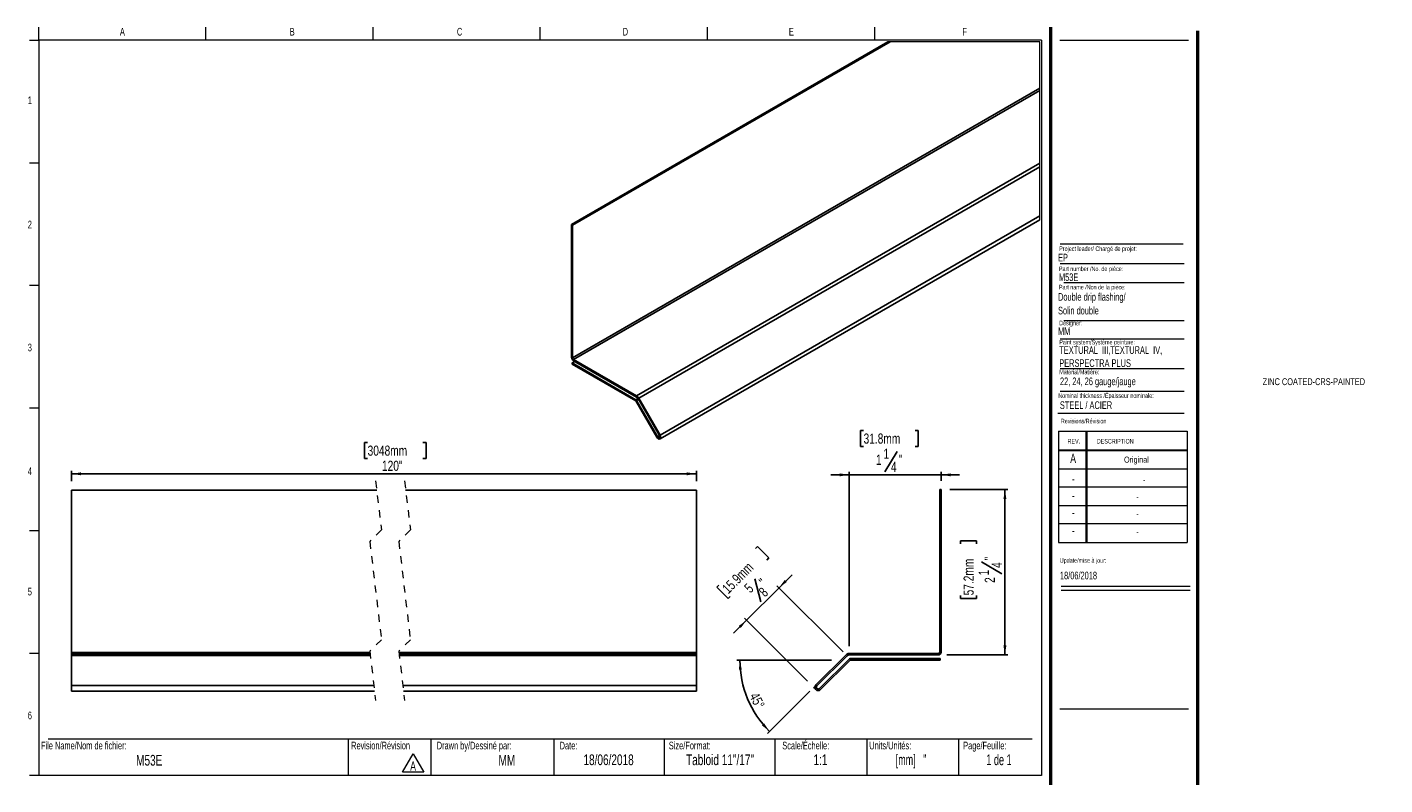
# Model space of a CAD drawing. Header units: inches. Extents: x 0.5 to 18.9, y 0.4 to 10.7.
import ezdxf

# ---------------------------------------------------------------- set-up
doc = ezdxf.new("R2010")
doc.units = ezdxf.units.IN
doc.header["$MEASUREMENT"] = 0
doc.linetypes.add('HIDDEN', pattern=[0.075, 0.05, -0.025])
doc.layers.add('FORMAT', color=7, linetype='Continuous')
doc.styles.add('SLDTEXTSTYLE0', font='TXT', dxfattribs={"width": 0.7})
doc.styles.add('SLDTEXTSTYLE1', font='TXT', dxfattribs={"width": 0.633333})
doc.styles.add('SLDTEXTSTYLE2', font='TXT', dxfattribs={"width": 0.625})
doc.styles.add('SLDTEXTSTYLE3', font='TXT', dxfattribs={"width": 0.75})
doc.dimstyles.new('SLDDIMSTYLE0', dxfattribs={"dimtxt": 0.137795, "dimasz": 0.13, "dimexe": 0, "dimexo": 0.0625, "dimgap": 0.034449, "dimtad": 1, "dimdec": 6, "dimrnd": 1e-09, "dimzin": 12, "dimdsep": 46, "dimlunit": 5, "dimtxsty": 'SLDTEXTSTYLE3', "dimsah": 1, "dimcen": 0.09, "dimadec": 0, "dimazin": 3, "dimtfac": 1, "dimtmove": 0, "dimatfit": 0, "dimfxl": 1, "dimfrac": 2, "dimtolj": 1, "dimtzin": 12, "dimarcsym": 0})
doc.dimstyles.new('SLDDIMSTYLE1', dxfattribs={"dimtxt": 0.137795, "dimasz": 0.13, "dimexe": 0, "dimexo": 0.0625, "dimgap": 0.034449, "dimtad": 1, "dimdec": 6, "dimrnd": 1e-09, "dimzin": 12, "dimdsep": 46, "dimlunit": 5, "dimtxsty": 'SLDTEXTSTYLE3', "dimsah": 1, "dimcen": 0.09, "dimadec": 0, "dimazin": 3, "dimtfac": 1, "dimtofl": 0, "dimtmove": 0, "dimatfit": 3, "dimfxl": 1, "dimfrac": 2, "dimtolj": 1, "dimtzin": 12, "dimarcsym": 0})
doc.dimstyles.new('SLDDIMSTYLE2', dxfattribs={"dimtxt": 0.137795, "dimasz": 0.13, "dimexe": 0, "dimexo": 0.0625, "dimgap": 0.034449, "dimtad": 1, "dimdec": 4, "dimzin": 12, "dimdsep": 46, "dimlunit": 5, "dimtxsty": 'SLDTEXTSTYLE3', "dimsah": 1, "dimcen": 0.09, "dimazin": 3, "dimtfac": 1, "dimtofl": 0, "dimtmove": 0, "dimatfit": 3, "dimfxl": 1, "dimfrac": 2, "dimtolj": 1, "dimtzin": 12, "dimarcsym": 0})
doc.dimstyles.new('SLDDIMSTYLE3', dxfattribs={"dimtxt": 0.137795, "dimasz": 0.13, "dimexe": 0, "dimexo": 0.0625, "dimgap": 0.034449, "dimtad": 1, "dimrnd": 1e-09, "dimzin": 12, "dimdsep": 46, "dimlunit": 5, "dimtxsty": 'SLDTEXTSTYLE3', "dimsah": 1, "dimcen": 0.09, "dimadec": 0, "dimazin": 3, "dimtfac": 1, "dimtofl": 0, "dimtmove": 0, "dimatfit": 3, "dimfxl": 1, "dimfrac": 2, "dimtolj": 1, "dimtzin": 12, "dimarcsym": 0})

# ---------------------------------------------------------------- blocks, each defined once
blk = doc.blocks.new('SW_NOTE_0')
at = {"color": 0, "linetype": 'Continuous', "lineweight": 0}
for p, q in [((-0.096, 0.015), (0.049, 0.266)), ((0.049, 0.266), (0.194, 0.015)), ((0.194, 0.015), (-0.096, 0.015))]:
    blk.add_line(p, q, dxfattribs=at)
at = {"color": 0, "linetype": 'Continuous', "lineweight": 0, "insert": (0.049, 0.161), "char_height": 0.125, "attachment_point": 2, "style": 'SLDTEXTSTYLE0'}
blk.add_mtext('A', dxfattribs=at)
blk = doc.blocks.new('SW_NOTE_1')
at = {"layer": 'FORMAT', "color": 0, "char_height": 0.10417, "attachment_point": 1, "style": 'SLDTEXTSTYLE0'}
for s, insert in [('TEXTURAL  III,TEXTURAL  IV,', (0, 0.134)), ('PERSPECTRA PLUS', (0, -0.044))]:
    blk.add_mtext(s, dxfattribs=dict(at, insert=insert))
blk = doc.blocks.new('_D')
at = {"layer": 'FORMAT'}
for p, q in [((10.364, 3.604), (10.394, 3.634)), ((10.394, 3.634), (10.548, 3.479)), ((10.548, 3.479), (10.519, 3.449)), ((10.358, 3.191), (10.436, 2.88)), ((10.685, 3.072), (10.862, 3.249)), ((9.868, 3.108), (9.839, 3.079)), ((9.839, 3.079), (9.993, 2.924)), ((9.993, 2.924), (10.023, 2.954)), ((10.685, 3.072), (10.243, 2.63)), ((11.555, 2.202), (10.657, 3.1)), ((10.243, 2.63), (10.066, 2.453)), ((11.071, 1.801), (10.215, 2.658))]:
    blk.add_line(p, q, dxfattribs=at)
for points in [[(10.685, 3.072), (10.791, 3.15), (10.763, 3.178)], [(10.243, 2.63), (10.137, 2.552), (10.165, 2.524)]]:
    blk.add_solid(points, dxfattribs=at)
at = {"layer": 'FORMAT', "attachment_point": 1, "rotation": 45, "style": 'SLDTEXTSTYLE3'}
for s, insert, char_height in [('15.9mm', (9.898, 3.079), 0.1378), ('5', (10.199, 3.089), 0.138), ('"', (10.4, 3.176), 0.138), ('8', (10.397, 3.035), 0.138)]:
    blk.add_mtext(s, dxfattribs=dict(at, insert=insert, char_height=char_height))
blk = doc.blocks.new('_D_1')
at = {"layer": 'FORMAT'}
for p, q in [((13.006, 4.408), (13.794, 4.408)), ((13.755, 4.408), (13.755, 2.158)), ((13.151, 3.669), (13.151, 3.711)), ((13.151, 3.711), (13.37, 3.711)), ((13.37, 3.711), (13.37, 3.669)), ((13.439, 3.424), (13.714, 3.259)), ((13.151, 2.968), (13.151, 2.927)), ((13.37, 2.927), (13.37, 2.968)), ((13.151, 2.927), (13.37, 2.927)), ((12.967, 2.158), (13.794, 2.158))]:
    blk.add_line(p, q, dxfattribs=at)
for points in [[(13.755, 4.408), (13.735, 4.278), (13.775, 4.278)], [(13.755, 2.158), (13.775, 2.288), (13.735, 2.288)]]:
    blk.add_solid(points, dxfattribs=at)
at = {"layer": 'FORMAT', "attachment_point": 1, "rotation": 90, "style": 'SLDTEXTSTYLE3'}
for s, insert, char_height in [('57.2mm', (13.193, 2.968), 0.1378), ('"', (13.479, 3.443), 0.138), ('1', (13.399, 3.24), 0.138), ('4', (13.577, 3.341), 0.138), ('2', (13.481, 3.138), 0.138)]:
    blk.add_mtext(s, dxfattribs=dict(at, insert=insert, char_height=char_height))
blk = doc.blocks.new('_D_2')
at = {"layer": 'FORMAT'}
for p, q in [((11.834, 5.21), (11.792, 5.21)), ((11.792, 5.21), (11.792, 4.992)), ((12.534, 5.21), (12.576, 5.21)), ((12.576, 5.21), (12.576, 4.992)), ((11.792, 4.992), (11.834, 4.992)), ((12.576, 4.992), (12.534, 4.992)), ((12.289, 4.923), (12.124, 4.648)), ((11.638, 2.276), (11.638, 4.647)), ((12.888, 4.526), (12.888, 4.647)), ((11.638, 4.607), (11.388, 4.607)), ((12.888, 4.607), (11.638, 4.607)), ((12.888, 4.607), (13.138, 4.607))]:
    blk.add_line(p, q, dxfattribs=at)
for points in [[(11.638, 4.607), (11.508, 4.627), (11.508, 4.587)], [(12.888, 4.607), (13.018, 4.587), (13.018, 4.627)]]:
    blk.add_solid(points, dxfattribs=at)
at = {"layer": 'FORMAT', "attachment_point": 1, "style": 'SLDTEXTSTYLE3'}
for s, insert, char_height in [('31.8mm', (11.834, 5.169), 0.1378), ('1', (12.003, 4.881), 0.138), ('1', (12.105, 4.963), 0.138), ('"', (12.308, 4.883), 0.138), ('4', (12.206, 4.785), 0.138)]:
    blk.add_mtext(s, dxfattribs=dict(at, insert=insert, char_height=char_height))
blk = doc.blocks.new('_D_3')
at = {"layer": 'FORMAT'}
for p, q in [((11.4, 2.088), (10.114, 2.088)), ((11.102, 1.667), (10.527, 1.091))]:
    blk.add_line(p, q, dxfattribs=at)
blk.add_arc((11.524, 2.088), 1.37, 180, 225, dxfattribs=at)
for points in [[(10.153, 2.088), (10.139, 1.957), (10.179, 1.959)], [(10.555, 1.119), (10.482, 1.229), (10.452, 1.202)]]:
    blk.add_solid(points, dxfattribs=at)
at = {"layer": 'FORMAT', "insert": (10.401, 1.663), "char_height": 0.1378, "attachment_point": 1, "rotation": 297.3667, "style": 'SLDTEXTSTYLE3'}
blk.add_mtext('45°', dxfattribs=at)
blk = doc.blocks.new('_D_4')
at = {"layer": 'FORMAT'}
for p, q in [((5.094, 5.046), (5.052, 5.046)), ((5.052, 5.046), (5.052, 4.828)), ((5.846, 5.046), (5.888, 5.046)), ((5.888, 5.046), (5.888, 4.828)), ((5.052, 4.828), (5.094, 4.828)), ((5.888, 4.828), (5.846, 4.828)), ((1.07, 4.519), (1.07, 4.661)), ((1.07, 4.621), (9.562, 4.621)), ((9.562, 4.519), (9.562, 4.661))]:
    blk.add_line(p, q, dxfattribs=at)
for points in [[(1.07, 4.621), (1.2, 4.601), (1.2, 4.641)], [(9.562, 4.621), (9.432, 4.641), (9.432, 4.601)]]:
    blk.add_solid(points, dxfattribs=at)
at = {"layer": 'FORMAT', "char_height": 0.1378, "attachment_point": 1, "style": 'SLDTEXTSTYLE3'}
for s, insert in [('3048mm', (5.094, 5.005)), ('120"', (5.289, 4.799))]:
    blk.add_mtext(s, dxfattribs=dict(at, insert=insert))

msp = doc.modelspace()

# ---------------------------------------------------------------- linework, layer by layer
at = {"color": 7, "linetype": 'Continuous', "lineweight": 18}
for p, q in [((0.6262516, 10.5170732), (0.6262516, 10.6939449)), ((2.8970849, 10.5170732), (2.8970849, 10.6939449)), ((5.1679183, 10.5170732), (5.1679183, 10.6939449)), ((7.4387516, 10.5170732), (7.4387516, 10.6939449)), ((9.7095849, 10.6939449), (9.7095849, 10.5170732)), ((11.9804183, 10.6939449), (11.9804183, 10.5170732)), ((0.5012516, 10.5170732), (0.6262516, 10.5170732)), ((14.2512516, 10.5170732), (0.6262516, 10.5170732)), ((0.6262516, 10.5170732), (0.6262516, 0.5170732)), ((14.2512516, 10.5170732), (14.2512516, 0.5170732)), ((14.5012516, 10.5170732), (16.2512516, 10.5170732)), ((0.5012516, 8.8504065), (0.6262516, 8.8504065)), ((14.5052809, 7.4796461), (16.192868, 7.4796461)), ((14.5578273, 7.2228331), (16.192868, 7.2228331)), ((0.5012516, 7.1837398), (0.6262516, 7.1837398)), ((14.5578273, 6.7072972), (16.192868, 6.7072972)), ((14.5052809, 6.4574028), (16.192868, 6.4574028)), ((14.5052809, 6.0531641), (16.192868, 6.0531641)), ((14.5052809, 5.7453132), (16.192868, 5.7453132)), ((0.5012516, 5.5170732), (0.6262516, 5.5170732)), ((14.4754278, 5.446808), (16.192868, 5.446808)), ((14.4811999, 5.1987495), (16.2311999, 5.1987495)), ((14.4811999, 5.1987495), (14.4811999, 3.6887495)), ((14.8561999, 5.1987495), (14.8561999, 3.6887495)), ((14.8661999, 5.1987495), (14.8661999, 3.6887495)), ((16.2311999, 5.1987495), (16.2311999, 3.6887495)), ((14.4811999, 4.9487495), (16.2311999, 4.9487495)), ((14.4811999, 4.9387495), (16.2311999, 4.9387495)), ((14.4811999, 4.6887495), (16.2311999, 4.6887495)), ((16.2311999, 4.4387495), (14.4811999, 4.4387495)), ((14.4811999, 4.1887495), (16.2311999, 4.1887495)), ((16.2311999, 3.9387495), (14.4811999, 3.9387495)), ((0.5012516, 3.8504065), (0.6262516, 3.8504065)), ((14.4811999, 3.6887495), (16.2311999, 3.6887495)), ((14.5215385, 3.094666), (16.2715385, 3.094666)), ((14.5215385, 3.0386495), (16.2715385, 3.0386495)), ((0.5012516, 2.1837398), (0.6262516, 2.1837398)), ((0.7512516, 1.0170732), (14.1262516, 1.0170732)), ((4.8316802, 1.0170732), (4.8316802, 0.5170732)), ((5.9539324, 1.0170732), (5.9539324, 0.5170732)), ((7.6262516, 1.0170732), (7.6262516, 0.5170732)), ((9.1262516, 1.0170732), (9.1262516, 0.5170732)), ((10.6262516, 1.0170732), (10.6262516, 0.5170732)), ((11.8762516, 1.0170732), (11.8762516, 0.5170732)), ((13.1262516, 1.0170732), (13.1262516, 0.5170732)), ((0.6262516, 0.5170732), (0.5012516, 0.5170732)), ((14.2512516, 0.5170732), (0.6262516, 0.5170732))]:
    msp.add_line(p, q, dxfattribs=at)
at = {"color": 7, "linetype": 'Continuous', "lineweight": 50}
for p, q in [((14.3762516, 10.6939449), (14.3762516, 0.3920732)), ((16.3762516, 0.3920732), (16.3762516, 10.6420732))]:
    msp.add_line(p, q, dxfattribs=at)
at = {"color": 7, "linetype": 'Continuous', "lineweight": 25}
for p, q in [((7.8648119, 8.0116478), (12.165991, 10.4946647)), ((7.8789527, 8.0034838), (12.1942727, 10.4946647)), ((7.8789527, 6.1984135), (14.2305082, 9.8650871)), ((7.8926524, 6.1746913), (14.2305082, 9.8334567)), ((8.7486971, 5.6805078), (14.2305082, 8.8450897)), ((8.7786966, 5.6488375), (14.2305082, 8.7961012)), ((9.0686943, 5.146544), (14.2305082, 8.1263961)), ((7.8648119, 8.0116478), (7.8648119, 6.2065774)), ((7.8648119, 8.0116478), (7.8789527, 8.0034838)), ((7.8789527, 8.0034838), (7.8789527, 6.1984135)), ((9.0686943, 5.0945777), (14.2305082, 8.0744298)), ((7.8749212, 6.1277679), (7.9102804, 6.1481813)), ((7.8749212, 6.1114376), (7.8749212, 6.1277679)), ((8.7399113, 5.6284218), (7.8749212, 6.1277679)), ((8.7399113, 5.6120915), (7.8749212, 6.1114376)), ((7.8926524, 6.1746913), (8.7486971, 5.6805078)), ((7.8926524, 6.158361), (8.7486971, 5.6641752)), ((9.0236951, 5.1205573), (8.7399113, 5.6120915)), ((9.0336965, 5.1263324), (8.749908, 5.6178642)), ((8.7686952, 5.6430648), (9.0586976, 5.140769)), ((8.7786966, 5.6488375), (9.0686943, 5.146544)), ((1.0703359, 4.4004737), (5.2171155, 4.4004737)), ((1.0703359, 4.4004737), (1.0703359, 2.1898438)), ((5.6108179, 4.4004737), (9.5621131, 4.4004737)), ((9.5621131, 4.4004737), (9.5621131, 2.1898438)), ((12.8683702, 4.4082161), (12.8683702, 2.1975862)), ((12.8883702, 4.4082161), (12.8683702, 4.4082161)), ((12.8883702, 4.4082161), (12.8883702, 2.1975862)), ((1.0703359, 2.1898438), (5.1258125, 2.1898438)), ((1.0703359, 2.1898438), (1.0703359, 2.1704737)), ((1.0703359, 2.1704737), (5.1280981, 2.1704737)), ((1.0703359, 2.1704737), (1.0703359, 2.1529001)), ((1.0703359, 2.1529001), (5.1301678, 2.1529001)), ((1.0703359, 2.1529001), (1.0703359, 1.7427782)), ((5.5195102, 2.1898438), (9.5621131, 2.1898438)), ((5.5217958, 2.1704737), (9.5621131, 2.1704737)), ((5.5238703, 2.1529001), (9.5621131, 2.1529001)), ((9.5621131, 2.1898438), (9.5621131, 2.1704737)), ((9.5621131, 2.1704737), (9.5621131, 2.1529001)), ((9.5621131, 2.1529001), (9.5621131, 1.7427782)), ((11.5959438, 2.1606425), (11.1858219, 1.7505205)), ((11.610086, 2.1465003), (11.199964, 1.7363784)), ((11.2353194, 1.7010231), (11.6366545, 2.1023582)), ((11.2494615, 1.6868809), (11.6507966, 2.0882161)), ((12.8490001, 2.1782161), (11.6383702, 2.1782161)), ((12.8490001, 2.1582161), (11.6383702, 2.1582161)), ((11.6507966, 2.1082161), (12.8740744, 2.1082161)), ((11.6507966, 2.0882161), (12.8740744, 2.0882161)), ((12.8740744, 2.0882161), (12.8740744, 2.1082161)), ((1.0703359, 1.7427782), (1.0703359, 1.6659584)), ((1.0703359, 1.7427782), (5.1785556, 1.7427782)), ((1.0703359, 1.6659584), (5.1876183, 1.6659584)), ((5.572258, 1.7427782), (9.5621131, 1.7427782)), ((5.5813207, 1.6659584), (9.5621131, 1.6659584)), ((9.5621131, 1.7427782), (9.5621131, 1.6659584))]:
    msp.add_line(p, q, dxfattribs=at)
at = {"color": 8, "linetype": 'Continuous', "lineweight": 25}
for p, q in [((8.7399113, 5.6284218), (8.7678222, 5.6445361)), ((8.749908, 5.6178642), (8.7749138, 5.6322984)), ((9.0336965, 5.1263324), (9.0586976, 5.1407666))]:
    msp.add_line(p, q, dxfattribs=at)
at = {"color": 7, "linetype": 'HIDDEN', "lineweight": 18}
for p, q in [((5.2023678, 4.5254737), (5.281108, 3.8580851)), ((5.5960686, 4.5254737), (5.6748088, 3.8580851)), ((5.281108, 3.8580851), (5.1236276, 3.7006047)), ((5.1236276, 3.7006047), (5.281108, 2.3658274)), ((5.6748088, 3.8580851), (5.5173284, 3.7006047)), ((5.5173284, 3.7006047), (5.6748088, 2.3658274)), ((5.281108, 2.3658274), (5.1236276, 2.2083471)), ((5.6748088, 2.3658274), (5.5173284, 2.2083471)), ((5.1236276, 2.2083471), (5.2023678, 1.5409584)), ((5.5173284, 2.2083471), (5.5960686, 1.5409584))]:
    msp.add_line(p, q, dxfattribs=at)
at = {"color": 7, "linetype": 'Continuous', "lineweight": 18, "flags": 128}
msp.add_lwpolyline([(14.2305082, 8.0744298), (14.2305082, 8.1263961), (14.2305082, 8.7961012), (14.2305082, 8.8450897), (14.2305082, 9.8334567), (14.2305082, 9.8650871), (14.2305082, 10.4946647), (12.1942727, 10.4946647), (12.165991, 10.4946647)], dxfattribs=at)
at = {"color": 7, "linetype": 'Continuous', "lineweight": 25, "flags": 128}
for points in [[(9.0686943, 5.146544), (9.0755934, 5.1306409), (9.0780151, 5.1151812), (9.0755934, 5.1025187), (9.0686943, 5.09458), (9.0583738, 5.0925737), (9.0461947, 5.096807), (9.0340203, 5.1066324), (9.0236951, 5.1205573)], [(9.0586976, 5.140769), (9.0625273, 5.1319339), (9.0638743, 5.1233452), (9.0625273, 5.1163099), (9.0586976, 5.1119006), (9.0529624, 5.1107859), (9.0461947, 5.1131373), (9.0394317, 5.1185956), (9.0336965, 5.1263324)]]:
    msp.add_lwpolyline(points, dxfattribs=at)
at = {"color": 7, "linetype": 'Continuous', "lineweight": 25}
for centre, radius, start, end in [((7.9252635, 6.2093368), 0.0605146, 182.61351059, 237.39144178), ((7.9086984, 6.1997749), 0.0297768, 182.62045405, 237.39285981), ((8.7246416, 5.6039517), 0.0288435, 28.83875906, 58.03524612), ((8.7028356, 5.6070222), 0.0866222, 28.86398214, 58.03216565), ((8.7181684, 5.6152277), 0.0576876, 28.85205679, 58.04809452), ((11.6383702, 2.1182161), 0.06, 90, 135), ((11.6383702, 2.1182161), 0.04, 90, 135), ((11.6507966, 2.0882161), 0.02, 90, 135), ((12.8490001, 2.1975862), 0.0393701, 270, 360), ((12.8490001, 2.1975862), 0.0193701, 270, 0), ((11.2176417, 1.7187007), 0.045, 135, 315), ((11.2176417, 1.7187007), 0.025, 135, 315)]:
    msp.add_arc(centre, radius, start, end, dxfattribs=at)
at = {"layer": 'FORMAT', "color": 250, "lineweight": 18, "true_color": 0x454545}
msp.add_line((14.5052809, 7.7477891), (16.1756542, 7.7477891), dxfattribs=at)
at = {"layer": 'FORMAT', "lineweight": 18}
for p, q in [((11.1858219, 1.6868809), (11.1547481, 1.7179547)), ((14.5012516, 1.4265536), (16.2512516, 1.4265536))]:
    msp.add_line(p, q, dxfattribs=at)

# ---------------------------------------------------------------- block references
at = {"color": 7, "linetype": 'Continuous', "lineweight": 0}
msp.add_blockref('SW_NOTE_0', (5.6629239, 0.5500403), dxfattribs=at)
at = {"layer": 'FORMAT'}
msp.add_blockref('SW_NOTE_1', (14.4936793, 6.2219515), dxfattribs=at)

# ---------------------------------------------------------------- texts
at = {"color": 7, "linetype": 'Continuous', "lineweight": 0}
for s, insert, char_height, attachment_point, style in [('A', (1.7614258, 10.6839024), 0.1041667, 2, 'SLDTEXTSTYLE0'), ('B', (4.0695891, 10.6839024), 0.1041667, 2, 'SLDTEXTSTYLE0'), ('C', (6.3441318, 10.6839024), 0.1041667, 2, 'SLDTEXTSTYLE0'), ('D', (8.5974733, 10.6839024), 0.1041667, 2, 'SLDTEXTSTYLE0'), ('E', (10.8526565, 10.6839024), 0.1041667, 2, 'SLDTEXTSTYLE0'), ('F', (13.2074254, 10.6839024), 0.1041667, 2, 'SLDTEXTSTYLE0'), ('1', (0.5037246, 9.7518248), 0.1041667, 2, 'SLDTEXTSTYLE0'), ('2', (0.5037246, 8.0618626), 0.1041667, 2, 'SLDTEXTSTYLE0'), ('EP', (14.4770103, 7.6126145), 0.10416667, 1, 'SLDTEXTSTYLE0'), ('Project leader/ Chargé de projet:', (14.4927736, 7.7128037), 0.0625, 1, 'SLDTEXTSTYLE0'), ('Part number /No. de pièce:', (14.4892638, 7.4395042), 0.0625, 1, 'SLDTEXTSTYLE0'), ('M53E', (14.4892638, 7.3462932), 0.10416667, 1, 'SLDTEXTSTYLE0'), ('Designer:', (14.4927736, 6.7027068), 0.0625, 1, 'SLDTEXTSTYLE0'), ('MM', (14.4770103, 6.6115619), 0.10416667, 1, 'SLDTEXTSTYLE0'), ('3', (0.5037246, 6.3910002), 0.1041667, 2, 'SLDTEXTSTYLE0'), ('Paint system/Système peinture:', (14.4936793, 6.4423393), 0.0625, 1, 'SLDTEXTSTYLE0'), ('ZINC COATED-CRS-PAINTED', (17.2579034, 5.920721), 0.09375, 1, 'SLDTEXTSTYLE0'), ('Nominal thickness /Épaisseur nominale:', (14.4802784, 5.7152135), 0.0625, 1, 'SLDTEXTSTYLE0'), ('STEEL / ACIER', (14.5019361, 5.6065758), 0.104166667, 1, 'SLDTEXTSTYLE0'), ('Revisions/Révision', (14.5156012, 5.3694188), 0.0625, 1, 'SLDTEXTSTYLE0'), ('REV.', (14.6062312, 5.0951297), 0.0625, 1, 'SLDTEXTSTYLE0'), ('DESCRIPTION', (15.0041424, 5.0951297), 0.0625, 1, 'SLDTEXTSTYLE0'), ('A', (14.6820414, 4.8942809), 0.125, 2, 'SLDTEXTSTYLE0'), ('Original', (15.5419694, 4.8554617), 0.08333333, 2, 'SLDTEXTSTYLE0'), ('4', (0.5037246, 4.7085424), 0.1041667, 2, 'SLDTEXTSTYLE0'), ('-', (14.6833579, 4.6174037), 0.125, 2, 'SLDTEXTSTYLE0'), ('-', (15.6471739, 4.5785845), 0.0833333, 2, 'SLDTEXTSTYLE0'), ('-', (14.6833579, 4.3881653), 0.125, 2, 'SLDTEXTSTYLE0'), ('-', (15.5556728, 4.3493461), 0.0833333, 2, 'SLDTEXTSTYLE0'), ('-', (14.6833579, 4.1569001), 0.125, 2, 'SLDTEXTSTYLE0'), ('-', (15.5556728, 4.118081), 0.0833333, 2, 'SLDTEXTSTYLE0'), ('-', (14.6833579, 3.9142956), 0.125, 2, 'SLDTEXTSTYLE0'), ('-', (15.5556728, 3.8754764), 0.0833333, 2, 'SLDTEXTSTYLE0'), ('Update/mise à jour:', (14.5009021, 3.4746831), 0.0625, 1, 'SLDTEXTSTYLE0'), ('18/06/2018', (14.5029298, 3.2903145), 0.10416667, 1, 'SLDTEXTSTYLE0'), ('5', (0.5037246, 3.0715769), 0.1041667, 2, 'SLDTEXTSTYLE0'), ('6', (0.5037246, 1.3878409), 0.1041667, 2, 'SLDTEXTSTYLE0'), ('File Name/Nom de fichier:', (0.6549319, 0.9786785), 0.104166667, 1, 'SLDTEXTSTYLE0'), ('Revision/Révision', (4.8700984, 0.9786785), 0.104166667, 1, 'SLDTEXTSTYLE0'), ('Drawn by/Dessiné par:', (6.0332993, 0.9786785), 0.104166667, 1, 'SLDTEXTSTYLE0'), ('Date:', (7.7035091, 0.9786785), 0.10416667, 1, 'SLDTEXTSTYLE0'), ('Size/Format:', (9.1875093, 0.9786785), 0.104166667, 1, 'SLDTEXTSTYLE0'), ('Scale/Échelle:', (10.7293877, 0.9786785), 0.104166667, 1, 'SLDTEXTSTYLE0'), ('Units/Unités:', (11.9111167, 0.9786785), 0.104166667, 1, 'SLDTEXTSTYLE0'), ('Page/Feuille:', (13.1879976, 0.9786785), 0.104166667, 1, 'SLDTEXTSTYLE0'), ('M53E', (2.1263562, 0.7993968), 0.14583333, 2, 'SLDTEXTSTYLE0'), ('MM', (6.9863934, 0.7993968), 0.14583333, 2, 'SLDTEXTSTYLE0'), ('18/06/2018', (8.3687858, 0.805962), 0.14583333, 2, 'SLDTEXTSTYLE0'), ('Tabloid 11"/17"', (9.8831067, 0.805962), 0.145833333, 2, 'SLDTEXTSTYLE0'), ('1:1', (11.2474421, 0.805962), 0.14583333, 2, 'SLDTEXTSTYLE0'), ('[mm]   "', (12.4789981, 0.805962), 0.14583333, 2, 'SLDTEXTSTYLE2'), ('1 de 1', (13.6742198, 0.805962), 0.14583333, 2, 'SLDTEXTSTYLE1')]:
    msp.add_mtext(s, dxfattribs=dict(at, insert=insert, char_height=char_height, attachment_point=attachment_point, style=style))
at = {"layer": 'FORMAT', "attachment_point": 1, "style": 'SLDTEXTSTYLE0'}
for s, insert, char_height in [('Part name /Non de la pièce:', (14.4892638, 7.1904184), 0.0625), ('Double drip flashing/', (14.4770103, 7.0784856), 0.104166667), ('Solin double', (14.4770103, 6.8922265), 0.104166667), ('Material/Matière:', (14.4936793, 6.0368173), 0.0625), ('22, 24, 26 gauge/jauge', (14.503118, 5.9304258), 0.104166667)]:
    msp.add_mtext(s, dxfattribs=dict(at, insert=insert, char_height=char_height))

# ---------------------------------------------------------------- dimensions: what is measured, and where the dimension line sits
at = {"layer": 'FORMAT'}
dim = msp.add_linear_dim(base=(11.6383702, 4.6073829), p1=(12.8883702, 4.4082161), p2=(11.6383702, 2.1582161), dimstyle='SLDDIMSTYLE0', dxfattribs=at)
dim.commit()
dim.dimension.update_dxf_attribs({"geometry": '_D_2', "text_midpoint": (12.1839247, 4.6073829), "dimtype": 160})
dim = msp.add_linear_dim(base=(9.5621112, 4.6213917), p1=(1.0703378, 4.4004737), p2=(9.5621112, 4.4004737), text='120"', dimstyle='SLDDIMSTYLE3', dxfattribs=at)
dim.commit()
dim.dimension.update_dxf_attribs({"geometry": '_D_4', "text_midpoint": (5.469984, 4.6213917), "dimtype": 160})
for base, p1, p2, angle, dimstyle, picture, middle in [((13.754512, 2.1582161), (12.8883702, 4.4082161), (12.8490001, 2.1582161), 90, 'SLDDIMSTYLE1', '_D_1', (13.754512, 3.3189154)), ((10.2428625, 2.6298403), (11.6383702, 2.1182161), (11.1547481, 1.7179547), 45, 'SLDDIMSTYLE0', '_D', (10.5427204, 2.9296982))]:
    dim = msp.add_linear_dim(base=base, p1=p1, p2=p2, angle=angle, dimstyle=dimstyle, dxfattribs=at)
    dim.commit()
    dim.dimension.update_dxf_attribs({"geometry": picture, "text_midpoint": middle, "dimtype": 160})
dim = msp.add_angular_dim_2l(base=(10.2574446, 1.5637915), line1=((11.5959438, 2.1606425), (11.1858219, 1.7505205)), line2=((11.6507966, 2.0882161), (12.8740744, 2.0882161)), dimstyle='SLDDIMSTYLE2', dxfattribs=at)
dim.commit()
dim.dimension.update_dxf_attribs({"geometry": '_D_3', "text_midpoint": (10.3065, 1.4582716), "dimtype": 162})

doc.saveas('drawing.dxf')
